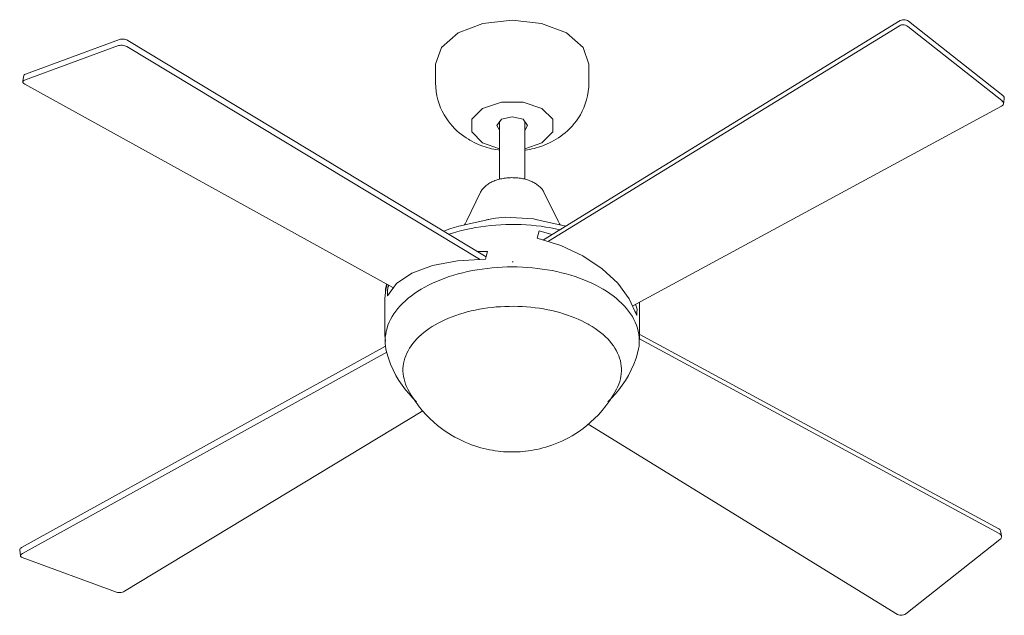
# Model space of a CAD drawing. Header units: millimetres. Extents: x 6059 to 11282, y -2837 to 7375.
# Tile 1 of 3: x 8119 to 8961, y -2837 to -2328. Entities that reach past the tile are written whole.
import ezdxf

# ---------------------------------------------------------------- set-up
doc = ezdxf.new("R2010")
doc.units = ezdxf.units.MM
doc.layers.add('E-LITE-EQPM', color=7, linetype='Continuous', lineweight=20)

# ---------------------------------------------------------------- blocks, each defined once
blk = doc.blocks.new('33695 - 33695 MINI ICARIA Old gold ceiling fan _ bleached oak blade-566173-00 Isometrico PDF')
at = {"layer": 'E-LITE-EQPM', "color": 251, "lineweight": 9, "true_color": 0x636466}
for p, q in [((2424.61, -2516.62), (2729.68, -2329.21)), ((2736.79, -2329.86), (2817.15, -2393.22)), ((2728.92, -2333.6), (2429.01, -2517.83)), ((2816.39, -2397.6), (2736.03, -2334.24)), ((1981.93, -2374.95), (2062.35, -2345.4)), ((2069.46, -2346.22), (2375.69, -2530.96)), ((2061.59, -2350.66), (1981.17, -2380.21)), ((2369.95, -2533.21), (2068.7, -2351.47)), ((2332.46, -2366.57), (2332.46, -2382.39)), ((2463.52, -2382.39), (2463.52, -2366.57)), ((1980.13, -2378.91), (1979.75, -2381.53)), ((1980.51, -2376.28), (1980.13, -2378.91)), ((1981.32, -2383.58), (2295.98, -2557.37)), ((2817.78, -2400.49), (2818.16, -2398.3)), ((2818.16, -2398.3), (2818.54, -2396.11)), ((2501.04, -2572.86), (2816.23, -2402.43)), ((2411.02, -2418.91), (2407.2, -2413.59)), ((2384.97, -2418.91), (2387.18, -2422.96)), ((2387.23, -2415.2), (2387.23, -2464.77)), ((2408.68, -2423.15), (2411.02, -2418.91)), ((2408.76, -2464.86), (2408.76, -2415.2)), ((2372.63, -2433.55), (2387.24, -2438.67)), ((2370.98, -2475.8), (2358.86, -2500.6)), ((2437.12, -2500.6), (2425, -2475.8)), ((2377.94, -2499.09), (2358.7, -2503.43)), ((2383.65, -2498.01), (2375.93, -2499.57)), ((2437.29, -2503.43), (2418.04, -2499.09)), ((2420.92, -2508.89), (2431.95, -2512.1)), ((2368.39, -2526.49), (2376.84, -2526.43)), ((2398.67, -2535.26), (2397.98, -2535.25)), ((2291.66, -2557.03), (2292.47, -2555.48)), ((2289.19, -2566.6), (2289.19, -2597.99)), ((2503.38, -2571.66), (2504.7, -2575.76)), ((2506.79, -2597.99), (2506.79, -2569.75)), ((2503.4, -2578.38), (2503.49, -2578.13)), ((2506.6, -2597.15), (2813.88, -2763.44)), ((1978.6, -2779.38), (2289.74, -2607.4)), ((2814.64, -2767.83), (2506.63, -2601.13)), ((2290.68, -2612.55), (1979.36, -2784.64)), ((2066.75, -2816.74), (2321.7, -2662.8)), ((2462.83, -2674.04), (2727.26, -2836.62)), ((2815.8, -2767.57), (2815.43, -2765.38)), ((2816.18, -2769.77), (2815.8, -2767.57)), ((2734.37, -2835.98), (2814.79, -2772.66)), ((1977.03, -2781.43), (1977.41, -2784.06)), ((1977.41, -2784.06), (1977.79, -2786.69)), ((1979.2, -2788.02), (2059.64, -2817.56))]:
    blk.add_line(p, q, dxfattribs=at)
for points in [[(2444.33, -2339.82, 0), (2423.07, -2331.62, 0), (2397.99, -2328.74, 0), (2372.91, -2331.62, 0), (2351.66, -2339.82, 0), (2337.45, -2352.1, 0), (2332.46, -2366.58, 0)], [(2729.68, -2329.21, 0), (2730.55, -2328.8, 0), (2731.56, -2328.56, 0), (2732.66, -2328.48, 0), (2733.79, -2328.58, 0), (2734.89, -2328.86, 0), (2735.91, -2329.29, 0), (2736.79, -2329.86, 0)], [(2736.03, -2334.24, 0), (2735.15, -2333.67, 0), (2734.13, -2333.24, 0), (2733.03, -2332.97, 0), (2731.9, -2332.86, 0), (2730.8, -2332.94, 0), (2729.79, -2333.19, 0), (2728.92, -2333.6, 0)], [(2062.35, -2345.4, 0), (2063.23, -2345.16, 0), (2064.25, -2345.04, 0), (2065.35, -2345.05, 0), (2066.48, -2345.18, 0), (2067.58, -2345.43, 0), (2068.59, -2345.78, 0), (2069.46, -2346.22, 0)], [(2463.52, -2366.57, 0), (2463.52, -2366.57, 0), (2458.53, -2352.1, 0), (2444.33, -2339.82, 0)], [(2068.7, -2351.47, 0), (2067.83, -2351.04, 0), (2066.82, -2350.69, 0), (2065.72, -2350.44, 0), (2064.59, -2350.31, 0), (2063.49, -2350.3, 0), (2062.47, -2350.42, 0), (2061.59, -2350.66, 0)], [(1981.17, -2380.21, 0), (1980.47, -2380.55, 0), (1980, -2380.98, 0), (1979.76, -2381.48, 0)], [(1980.52, -2376.22, 0), (1980.75, -2375.72, 0), (1981.23, -2375.29, 0), (1981.93, -2374.95, 0)], [(1979.75, -2381.53, 0), (1979.79, -2382.01, 0), (1980.07, -2382.56, 0), (1980.59, -2383.09, 0), (1981.32, -2383.58, 0)], [(2332.46, -2382.39, 0), (2332.59, -2386.14, 0), (2332.98, -2389.85, 0), (2333.61, -2393.49, 0), (2334.47, -2397.02, 0), (2335.54, -2400.42, 0), (2336.8, -2403.67, 0), (2338.22, -2406.75, 0), (2339.77, -2409.64, 0), (2341.43, -2412.36, 0), (2343.18, -2414.89, 0), (2345, -2417.25, 0), (2346.88, -2419.43, 0), (2348.79, -2421.45, 0), (2350.72, -2423.31, 0), (2352.67, -2425.03, 0), (2354.62, -2426.61, 0), (2356.58, -2428.07, 0), (2358.53, -2429.41, 0), (2360.48, -2430.64, 0), (2361.71, -2431.37, 0)], [(2463.52, -2382.39, 0), (2463.39, -2386.14, 0), (2463.01, -2389.85, 0), (2462.37, -2393.49, 0), (2461.51, -2397.02, 0), (2460.44, -2400.42, 0), (2459.19, -2403.67, 0), (2457.77, -2406.75, 0), (2456.22, -2409.64, 0), (2454.55, -2412.36, 0), (2452.8, -2414.89, 0), (2450.98, -2417.25, 0), (2449.11, -2419.43, 0), (2447.2, -2421.45, 0), (2445.27, -2423.31, 0), (2443.32, -2425.03, 0), (2441.36, -2426.61, 0), (2439.41, -2428.07, 0), (2437.45, -2429.41, 0), (2435.51, -2430.64, 0), (2433.57, -2431.77, 0), (2431.64, -2432.81, 0), (2429.72, -2433.76, 0), (2427.82, -2434.64, 0), (2425.93, -2435.43, 0), (2424.04, -2436.16, 0), (2422.17, -2436.83, 0), (2420.31, -2437.43, 0), (2418.46, -2437.97, 0), (2416.61, -2438.46, 0), (2414.78, -2438.9, 0), (2412.95, -2439.29, 0), (2411.13, -2439.62, 0), (2409.31, -2439.92, 0), (2408.71, -2440, 0)], [(2816.23, -2402.43, 0), (2816.96, -2401.92, 0), (2817.48, -2401.28, 0), (2817.76, -2400.56, 0), (2817.79, -2399.79, 0), (2817.56, -2399.02, 0), (2817.08, -2398.27, 0), (2816.39, -2397.6, 0)], [(2817.15, -2393.22, 0), (2817.84, -2393.89, 0), (2818.32, -2394.63, 0), (2818.55, -2395.41, 0), (2818.52, -2396.18, 0)], [(2423.36, -2404.26, 0), (2407.28, -2398.9, 0), (2388.71, -2398.9, 0), (2372.63, -2404.26, 0), (2363.34, -2413.55, 0), (2363.34, -2424.27, 0), (2372.63, -2433.55, 0)], [(2408.75, -2438.67, 0), (2423.36, -2433.55, 0), (2432.64, -2424.27, 0), (2432.64, -2413.55, 0), (2423.36, -2404.26, 0)], [(2407.2, -2413.59, 0), (2397.99, -2411.39, 0), (2388.78, -2413.59, 0), (2384.97, -2418.91, 0)], [(2387.27, -2440, 0), (2385.84, -2439.79, 0), (2384.02, -2439.47, 0), (2382.2, -2439.11, 0), (2380.36, -2438.71, 0), (2378.52, -2438.25, 0), (2376.68, -2437.73, 0), (2374.82, -2437.16, 0), (2372.95, -2436.53, 0), (2371.08, -2435.84, 0), (2369.19, -2435.08, 0), (2367.29, -2434.24, 0), (2365.38, -2433.33, 0), (2363.46, -2432.34, 0), (2361.71, -2431.37, 0)], [(2370.98, -2475.8, 0), (2371.37, -2475.08, 0), (2371.79, -2474.37, 0), (2372.26, -2473.68, 0), (2372.77, -2473.02, 0), (2373.31, -2472.37, 0), (2373.9, -2471.75, 0), (2374.51, -2471.15, 0), (2375.16, -2470.57, 0), (2375.85, -2470.01, 0), (2376.56, -2469.47, 0), (2377.3, -2468.96, 0), (2378.08, -2468.47, 0), (2378.87, -2468, 0), (2379.7, -2467.55, 0), (2380.55, -2467.12, 0), (2381.42, -2466.72, 0), (2382.32, -2466.34, 0), (2383.23, -2465.98, 0), (2384.17, -2465.64, 0), (2385.13, -2465.33, 0), (2386.1, -2465.04, 0), (2387.09, -2464.77, 0), (2388.09, -2464.53, 0), (2389.11, -2464.31, 0), (2390.14, -2464.12, 0), (2391.18, -2463.95, 0), (2392.23, -2463.8, 0), (2393.29, -2463.68, 0), (2394.35, -2463.58, 0), (2395.42, -2463.51, 0), (2396.49, -2463.47, 0), (2397.57, -2463.44, 0), (2398.64, -2463.45, 0), (2399.72, -2463.47, 0), (2400.79, -2463.53, 0), (2401.86, -2463.6, 0), (2402.92, -2463.7, 0), (2403.98, -2463.83, 0), (2405.03, -2463.98, 0), (2406.06, -2464.16, 0), (2407.09, -2464.36, 0), (2408.11, -2464.58, 0), (2409.11, -2464.83, 0), (2410.09, -2465.1, 0), (2411.06, -2465.39, 0), (2412.01, -2465.71, 0), (2412.95, -2466.05, 0), (2413.86, -2466.41, 0), (2414.75, -2466.8, 0), (2415.62, -2467.21, 0), (2416.46, -2467.64, 0), (2417.28, -2468.09, 0), (2417.31, -2468.11, 0)], [(2425, -2475.8, 0), (2424.62, -2475.08, 0), (2424.19, -2474.37, 0), (2423.73, -2473.68, 0), (2423.22, -2473.02, 0), (2422.67, -2472.37, 0), (2422.09, -2471.75, 0), (2421.47, -2471.15, 0), (2420.82, -2470.57, 0), (2420.14, -2470.01, 0), (2419.43, -2469.47, 0), (2418.68, -2468.96, 0), (2417.91, -2468.47, 0), (2417.31, -2468.11, 0)], [(2418.55, -2499.21, 0), (2416.21, -2498.7, 0), (2391.82, -2497.12, 0), (2383.72, -2498, 0)], [(2339.47, -2509.11, 0), (2340.91, -2508.57, 0), (2344.63, -2507.29, 0), (2348.43, -2506.1, 0), (2352.32, -2505, 0), (2356.27, -2503.99, 0), (2358.7, -2503.43, 0)], [(2343.84, -2511.74, 0), (2346.88, -2510.76, 0), (2350.75, -2509.62, 0), (2354.7, -2508.58, 0), (2358.71, -2507.62, 0), (2362.78, -2506.76, 0), (2366.91, -2506, 0), (2371.09, -2505.33, 0), (2375.31, -2504.75, 0), (2379.57, -2504.28, 0), (2383.86, -2503.9, 0), (2388.17, -2503.63, 0), (2392.49, -2503.45, 0), (2396.82, -2503.37, 0), (2401.16, -2503.39, 0), (2405.49, -2503.52, 0), (2409.81, -2503.74, 0), (2414.11, -2504.06, 0), (2418.38, -2504.49, 0), (2422.62, -2505.01, 0), (2426.82, -2505.62, 0), (2430.98, -2506.34, 0), (2435.09, -2507.15, 0), (2438.71, -2507.96, 0)], [(2358.86, -2500.6, 0), (2357.68, -2502.86, 0), (2357.07, -2503.87, 0)], [(2437.12, -2500.6, 0), (2438.31, -2502.86, 0), (2438.91, -2503.87, 0)], [(2443.55, -2504.98, 0), (2442.6, -2504.72, 0), (2438.63, -2503.74, 0), (2437.29, -2503.43, 0)], [(2419.24, -2515.14, 0), (2420.08, -2512.02, 0), (2420.92, -2508.89, 0)], [(2474.92, -2541.29, 0), (2458.44, -2530.33, 0), (2439.64, -2521.5, 0), (2419.24, -2515.14, 0)], [(2376.84, -2526.43, 0), (2375.99, -2529.75, 0), (2375.15, -2533.08, 0)], [(2290.6, -2612.36, 0), (2290.03, -2609.83, 0), (2289.64, -2607.29, 0), (2289.42, -2604.73, 0), (2289.38, -2602.18, 0), (2289.51, -2599.63, 0), (2289.83, -2597.08, 0), (2290.31, -2594.54, 0), (2290.98, -2592.02, 0), (2291.81, -2589.52, 0), (2292.82, -2587.04, 0), (2294, -2584.59, 0), (2295.34, -2582.17, 0), (2296.85, -2579.79, 0), (2298.52, -2577.45, 0), (2300.35, -2575.15, 0), (2302.34, -2572.9, 0), (2304.47, -2570.7, 0), (2306.76, -2568.55, 0), (2309.19, -2566.46, 0), (2311.76, -2564.42, 0), (2314.47, -2562.45, 0), (2317.31, -2560.55, 0), (2320.27, -2558.71, 0), (2323.36, -2556.95, 0), (2326.57, -2555.26, 0), (2329.89, -2553.64, 0), (2333.32, -2552.11, 0), (2336.85, -2550.65, 0), (2340.48, -2549.28, 0), (2344.2, -2547.99, 0), (2348, -2546.79, 0), (2351.88, -2545.68, 0), (2355.84, -2544.66, 0), (2359.86, -2543.73, 0), (2363.94, -2542.9, 0), (2368.08, -2542.16, 0), (2372.26, -2541.52, 0), (2376.49, -2540.97, 0), (2380.74, -2540.52, 0), (2385.03, -2540.17, 0), (2389.34, -2539.92, 0), (2393.65, -2539.77, 0), (2397.98, -2539.72, 0), (2402.31, -2539.77, 0), (2406.63, -2539.92, 0), (2410.93, -2540.17, 0), (2415.22, -2540.52, 0), (2419.48, -2540.97, 0), (2423.7, -2541.51, 0), (2427.89, -2542.15, 0), (2432.02, -2542.89, 0), (2436.11, -2543.73, 0), (2440.13, -2544.65, 0), (2444.08, -2545.67, 0), (2447.97, -2546.78, 0), (2451.77, -2547.98, 0), (2455.49, -2549.27, 0), (2459.12, -2550.64, 0), (2462.65, -2552.1, 0), (2466.08, -2553.63, 0), (2469.4, -2555.25, 0), (2472.61, -2556.94, 0), (2474.59, -2558.05, 0)], [(2375.15, -2533.08, 0), (2351.27, -2534.41, 0), (2329.9, -2538.49, 0), (2312.19, -2545.12, 0), (2299.09, -2553.93, 0), (2291.31, -2564.44, 0)], [(2504.35, -2581.23, 0), (2498.06, -2567.08, 0), (2488.13, -2553.6, 0), (2474.92, -2541.29, 0)], [(2289.19, -2566.6, 0), (2289.28, -2564.04, 0), (2289.55, -2561.49, 0), (2289.99, -2558.94, 0), (2290.61, -2556.42, 0), (2291.15, -2554.7, 0)], [(2289.65, -2561.59, 0), (2289.65, -2561.07, 0), (2289.8, -2558.54, 0), (2290.13, -2556.02, 0), (2290.47, -2554.32, 0)], [(2291.31, -2564.44, 0), (2291.48, -2560.75, 0), (2291.66, -2557.03, 0)], [(2505.38, -2612.36, 0), (2505.95, -2609.83, 0), (2506.35, -2607.29, 0), (2506.57, -2604.73, 0), (2506.61, -2602.18, 0), (2506.47, -2599.63, 0), (2506.16, -2597.08, 0), (2505.67, -2594.54, 0), (2505.01, -2592.02, 0), (2504.17, -2589.52, 0), (2503.16, -2587.04, 0), (2501.99, -2584.59, 0), (2500.64, -2582.17, 0), (2499.13, -2579.79, 0), (2497.46, -2577.45, 0), (2495.63, -2575.15, 0), (2493.65, -2572.9, 0), (2491.51, -2570.7, 0), (2489.23, -2568.55, 0), (2486.8, -2566.46, 0), (2484.23, -2564.42, 0), (2481.52, -2562.45, 0), (2478.68, -2560.55, 0), (2475.71, -2558.71, 0), (2474.59, -2558.05, 0)], [(2308.78, -2644.07, 0), (2307.74, -2641.95, 0), (2306.84, -2639.81, 0), (2306.09, -2637.64, 0), (2305.49, -2635.45, 0), (2305.05, -2633.24, 0), (2304.75, -2631.03, 0), (2304.61, -2628.8, 0), (2304.63, -2626.58, 0), (2304.8, -2624.36, 0), (2305.12, -2622.15, 0), (2305.59, -2619.94, 0), (2306.22, -2617.76, 0), (2306.99, -2615.59, 0), (2307.91, -2613.45, 0), (2308.98, -2611.33, 0), (2310.19, -2609.25, 0), (2311.55, -2607.2, 0), (2313.04, -2605.18, 0), (2314.66, -2603.21, 0), (2316.42, -2601.28, 0), (2318.3, -2599.39, 0), (2320.32, -2597.55, 0), (2322.45, -2595.76, 0), (2324.7, -2594.03, 0), (2327.07, -2592.35, 0), (2329.55, -2590.73, 0), (2332.14, -2589.17, 0), (2334.83, -2587.67, 0), (2337.62, -2586.24, 0), (2340.5, -2584.87, 0), (2343.48, -2583.58, 0), (2346.54, -2582.35, 0), (2349.68, -2581.19, 0), (2352.89, -2580.11, 0), (2356.18, -2579.11, 0), (2359.53, -2578.18, 0), (2362.95, -2577.33, 0), (2366.41, -2576.56, 0), (2369.93, -2575.87, 0), (2373.49, -2575.26, 0), (2377.09, -2574.74, 0), (2380.73, -2574.3, 0), (2384.39, -2573.94, 0), (2388.07, -2573.67, 0), (2391.77, -2573.48, 0), (2395.47, -2573.38, 0), (2399.18, -2573.37, 0), (2402.89, -2573.44, 0), (2406.59, -2573.59, 0), (2410.28, -2573.83, 0), (2413.95, -2574.16, 0), (2417.59, -2574.57, 0), (2421.21, -2575.07, 0), (2424.78, -2575.64, 0), (2428.32, -2576.3, 0), (2431.8, -2577.04, 0), (2435.24, -2577.87, 0), (2438.61, -2578.77, 0), (2441.92, -2579.74, 0), (2445.16, -2580.8, 0), (2448.33, -2581.93, 0), (2451.42, -2583.13, 0), (2454.43, -2584.4, 0), (2457.34, -2585.74, 0), (2460.17, -2587.15, 0), (2462.89, -2588.63, 0), (2463.73, -2589.1, 0)], [(2504.7, -2575.76, 0), (2504.53, -2578.48, 0), (2504.35, -2581.23, 0)], [(2487.21, -2644.07, 0), (2488.25, -2641.95, 0), (2489.15, -2639.81, 0), (2489.89, -2637.64, 0), (2490.49, -2635.45, 0), (2490.94, -2633.24, 0), (2491.23, -2631.03, 0), (2491.37, -2628.8, 0), (2491.36, -2626.58, 0), (2491.19, -2624.36, 0), (2490.87, -2622.15, 0), (2490.39, -2619.94, 0), (2489.77, -2617.76, 0), (2488.99, -2615.59, 0), (2488.07, -2613.45, 0), (2487, -2611.33, 0), (2485.79, -2609.25, 0), (2484.44, -2607.2, 0), (2482.95, -2605.18, 0), (2481.33, -2603.21, 0), (2479.57, -2601.28, 0), (2477.68, -2599.39, 0), (2475.67, -2597.55, 0), (2473.54, -2595.76, 0), (2471.28, -2594.03, 0), (2468.91, -2592.35, 0), (2466.43, -2590.73, 0), (2463.85, -2589.17, 0), (2463.73, -2589.1, 0)], [(2289.19, -2597.99, 0), (2289.28, -2600.54, 0), (2289.54, -2603.04, 0)], [(2506.79, -2597.99, 0), (2506.7, -2600.54, 0), (2506.44, -2603.04, 0)], [(2290.6, -2612.36, 0), (2292.19, -2617.73, 0), (2294.08, -2622.87, 0), (2296.24, -2627.77, 0), (2298.63, -2632.41, 0), (2301.21, -2636.77, 0), (2303.96, -2640.87, 0), (2306.83, -2644.69, 0), (2309.8, -2648.25, 0), (2312.85, -2651.56, 0), (2315.97, -2654.64, 0), (2316.18, -2654.84, 0)], [(2505.38, -2612.36, 0), (2503.8, -2617.73, 0), (2501.9, -2622.87, 0), (2499.75, -2627.77, 0), (2497.36, -2632.41, 0), (2494.77, -2636.77, 0), (2492.03, -2640.87, 0), (2489.16, -2644.69, 0), (2486.19, -2648.25, 0), (2483.13, -2651.56, 0), (2480.02, -2654.64, 0), (2479.81, -2654.84, 0)], [(2308.78, -2644.07, 0), (2311.67, -2649.17, 0), (2314.71, -2653.9, 0), (2317.87, -2658.26, 0), (2321.11, -2662.27, 0), (2324.39, -2665.94, 0), (2327.68, -2669.29, 0), (2330.97, -2672.34, 0), (2334.23, -2675.12, 0), (2337.46, -2677.65, 0), (2340.65, -2679.94, 0), (2343.77, -2682.01, 0), (2346.85, -2683.89, 0), (2347.53, -2684.29, 0)], [(2487.21, -2644.07, 0), (2484.32, -2649.17, 0), (2481.27, -2653.9, 0), (2478.12, -2658.26, 0), (2474.88, -2662.27, 0), (2471.6, -2665.94, 0), (2468.31, -2669.29, 0), (2465.02, -2672.34, 0), (2461.75, -2675.12, 0), (2458.52, -2677.65, 0), (2455.34, -2679.94, 0), (2452.21, -2682.01, 0), (2449.14, -2683.89, 0), (2446.13, -2685.59, 0), (2443.18, -2687.13, 0), (2440.29, -2688.52, 0), (2437.46, -2689.78, 0), (2434.69, -2690.91, 0), (2431.97, -2691.92, 0), (2429.3, -2692.83, 0), (2426.68, -2693.65, 0), (2424.11, -2694.38, 0), (2421.58, -2695.02, 0), (2419.08, -2695.59, 0), (2416.62, -2696.08, 0), (2414.18, -2696.51, 0), (2411.78, -2696.87, 0), (2409.39, -2697.17, 0), (2407.03, -2697.41, 0), (2404.68, -2697.59, 0), (2402.33, -2697.72, 0), (2400, -2697.79, 0), (2397.67, -2697.81, 0), (2395.34, -2697.78, 0), (2393, -2697.69, 0), (2390.66, -2697.55, 0), (2388.3, -2697.35, 0), (2385.93, -2697.09, 0), (2383.54, -2696.77, 0), (2381.13, -2696.39, 0), (2378.69, -2695.95, 0), (2376.21, -2695.44, 0), (2373.71, -2694.85, 0), (2371.16, -2694.18, 0), (2368.58, -2693.43, 0), (2365.95, -2692.59, 0), (2363.27, -2691.65, 0), (2360.53, -2690.6, 0), (2357.74, -2689.44, 0), (2354.9, -2688.15, 0), (2351.99, -2686.72, 0), (2349.02, -2685.14, 0), (2347.53, -2684.29, 0)], [(2813.88, -2763.44, 0), (2814.61, -2763.96, 0), (2815.13, -2764.6, 0), (2815.41, -2765.32, 0)], [(2816.17, -2769.7, 0), (2815.89, -2768.98, 0), (2815.37, -2768.34, 0), (2814.64, -2767.83, 0)], [(2814.79, -2772.66, 0), (2815.49, -2771.99, 0), (2815.96, -2771.24, 0), (2816.2, -2770.47, 0), (2816.18, -2769.77, 0)], [(1977.04, -2781.49, 0), (1977.07, -2780.95, 0), (1977.35, -2780.4, 0), (1977.87, -2779.87, 0), (1978.6, -2779.38, 0)], [(1979.36, -2784.64, 0), (1978.63, -2785.13, 0), (1978.11, -2785.66, 0), (1977.83, -2786.21, 0), (1977.8, -2786.75, 0), (1978.03, -2787.24, 0), (1978.51, -2787.67, 0), (1979.2, -2788.02, 0)], [(2059.64, -2817.56, 0), (2060.52, -2817.8, 0), (2061.53, -2817.92, 0), (2062.63, -2817.91, 0), (2063.76, -2817.78, 0), (2064.86, -2817.53, 0), (2065.88, -2817.18, 0), (2066.75, -2816.74, 0)], [(2727.26, -2836.62, 0), (2728.13, -2837.03, 0), (2729.14, -2837.28, 0), (2730.24, -2837.36, 0), (2731.37, -2837.25, 0), (2732.47, -2836.98, 0), (2733.49, -2836.55, 0), (2734.37, -2835.98, 0)]]:
    blk.add_polyline3d(points, dxfattribs=at)

msp = doc.modelspace()

# ---------------------------------------------------------------- block references
at = {"layer": 'E-LITE-EQPM', "lineweight": 9}
msp.add_blockref('33695 - 33695 MINI ICARIA Old gold ceiling fan _ bleached oak blade-566173-00 Isometrico PDF', (6142.3, 0), dxfattribs=at)

doc.saveas('drawing.dxf')
